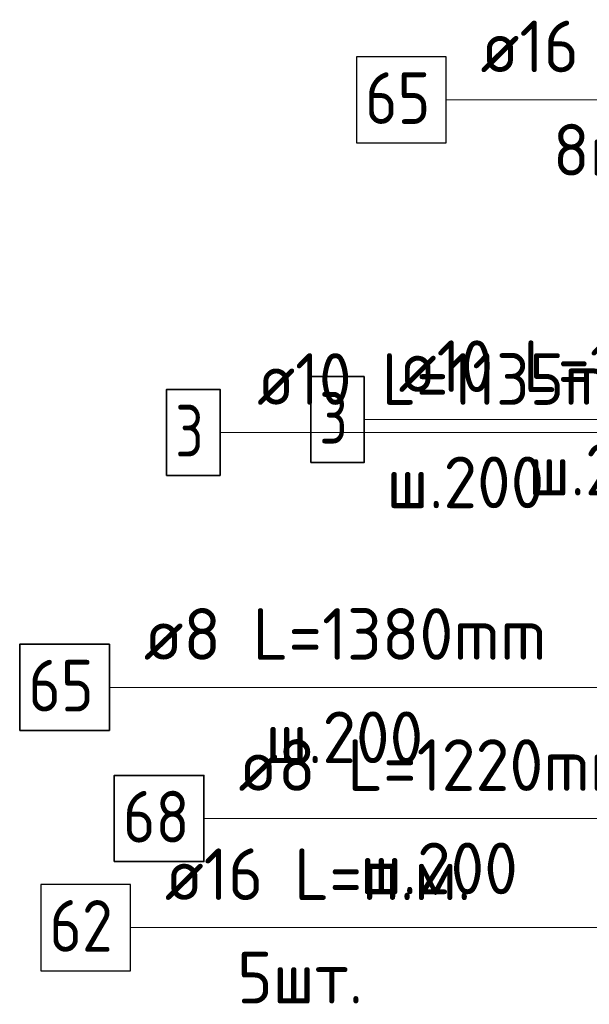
# Model space of a CAD drawing. Header units: metres. Extents: x -38 to 97, y -15 to 21.
# Tile 28 of 205: x 71.634 to 71.964, y 3.2 to 3.772. Entities that reach past the tile are written whole.
import ezdxf

# ---------------------------------------------------------------- set-up
doc = ezdxf.new("R2010")
doc.units = ezdxf.units.M
for name, color, linetype, lineweight in [('XR$3$Арм.стержн. Арматура края', 96, 'Continuous', 35), ('XR$3$Арм.стержн.горизонт. 1', 180, 'Continuous', 35), ('XR$4$Арм.стержн. Арматура края', 96, 'Continuous', 35), ('XR$4$Арм.стержн. Хомут', 240, 'Continuous', 35), ('XR$4$Арм.стержн.горизонт. 1', 180, 'Continuous', 35)]:
    doc.layers.add(name, color=color, linetype=linetype, lineweight=lineweight)
doc.styles.add('ISOCPEUR', font='txt')

msp = doc.modelspace()

# ---------------------------------------------------------------- linework, layer by layer
at = {"layer": 'XR$3$Арм.стержн. Арматура края', "color": 7, "linetype": 'Continuous', "lineweight": 13, "transparency": 33554687}
for p, q in [((71.83381, 3.53929), (72.14081, 3.53929)), ((71.68599, 3.38379), (72.05399, 3.38379))]:
    msp.add_line(p, q, dxfattribs=at)
at = {"layer": 'XR$3$Арм.стержн. Арматура края', "color": 7, "linetype": 'Continuous', "lineweight": 35, "transparency": 33554687}
for points in [[(71.80281, 3.51429), (71.83381, 3.51429), (71.83381, 3.56429), (71.80281, 3.56429), (71.80281, 3.51429)], [(71.63399, 3.35879), (71.68599, 3.35879), (71.68599, 3.40879), (71.63399, 3.40879), (71.63399, 3.35879)]]:
    msp.add_lwpolyline(points, dxfattribs=at)
at = {"layer": 'XR$3$Арм.стержн.горизонт. 1', "color": 7, "linetype": 'Continuous', "lineweight": 13, "transparency": 33554687}
msp.add_line((71.6982, 3.24427), (71.9842, 3.24427), dxfattribs=at)
at = {"layer": 'XR$3$Арм.стержн.горизонт. 1', "color": 7, "linetype": 'Continuous', "lineweight": 25, "transparency": 33554687}
msp.add_lwpolyline([(71.6462, 3.21927), (71.6982, 3.21927), (71.6982, 3.26927), (71.6462, 3.26927), (71.6462, 3.21927)], dxfattribs=at)
at = {"layer": 'XR$4$Арм.стержн. Арматура края', "color": 7, "linetype": 'Continuous', "lineweight": 13, "transparency": 33554687}
msp.add_line((71.75022, 3.53184), (72.06022, 3.53184), dxfattribs=at)
at = {"layer": 'XR$4$Арм.стержн. Арматура края', "color": 7, "linetype": 'Continuous', "lineweight": 35, "transparency": 33554687}
msp.add_lwpolyline([(71.71922, 3.50684), (71.75022, 3.50684), (71.75022, 3.55684), (71.71922, 3.55684), (71.71922, 3.50684)], dxfattribs=at)
at = {"layer": 'XR$4$Арм.стержн. Хомут', "color": 7, "linetype": 'Continuous', "lineweight": 13, "transparency": 33554687}
msp.add_line((71.74088, 3.30766), (72.03888, 3.30766), dxfattribs=at)
at = {"layer": 'XR$4$Арм.стержн. Хомут', "color": 7, "linetype": 'Continuous', "lineweight": 35, "transparency": 33554687}
msp.add_lwpolyline([(71.68888, 3.28266), (71.74088, 3.28266), (71.74088, 3.33266), (71.68888, 3.33266), (71.68888, 3.28266)], dxfattribs=at)
at = {"layer": 'XR$4$Арм.стержн.горизонт. 1', "color": 7, "linetype": 'Continuous', "lineweight": 13, "transparency": 33554687}
msp.add_line((71.88132, 3.72498), (72.10732, 3.72498), dxfattribs=at)
at = {"layer": 'XR$4$Арм.стержн.горизонт. 1', "color": 7, "linetype": 'Continuous', "lineweight": 25, "transparency": 33554687}
msp.add_lwpolyline([(71.82932, 3.69998), (71.88132, 3.69998), (71.88132, 3.74998), (71.82932, 3.74998), (71.82932, 3.69998)], dxfattribs=at)

# ---------------------------------------------------------------- texts
at = {"layer": 'XR$3$Арм.стержн. Арматура края', "color": 7, "linetype": 'Continuous', "lineweight": 25, "transparency": 33554687, "char_height": 0.03, "attachment_point": 7, "style": 'ISOCPEUR'}
for s, insert, width in [('\\W0.92;ø10 L=1135mm ', (71.85381, 3.55529), 0.2806692), ('\\W0.78;3', (71.80781, 3.52529), 0.0326407), ('\\W0.95;ш.200 ', (71.92881, 3.49529), 0.1311996), ('\\W0.96;ø8 L=1380mm ', (71.70599, 3.39979), 0.2722217), ('\\W0.87;65', (71.63899, 3.36979), 0.0550812), ('\\W0.95;ш.200 ', (71.77649, 3.33979), 0.1311996)]:
    msp.add_mtext(s, dxfattribs=dict(at, insert=insert, width=width))
at = {"layer": 'XR$3$Арм.стержн.горизонт. 1', "color": 7, "linetype": 'Continuous', "lineweight": 25, "transparency": 33554687, "char_height": 0.03, "attachment_point": 7, "style": 'ISOCPEUR'}
for s, insert, width in [('\\W0.94;ø16 L=п.м.', (71.7182, 3.26027), 0.1999832), ('\\W0.87;62', (71.6512, 3.23027), 0.0550812), ('\\W0.94;5шт. ', (71.7602, 3.20027), 0.1161286)]:
    msp.add_mtext(s, dxfattribs=dict(at, insert=insert, width=width))
at = {"layer": 'XR$4$Арм.стержн. Арматура края', "color": 7, "linetype": 'Continuous', "lineweight": 25, "transparency": 33554687, "char_height": 0.03, "attachment_point": 7, "style": 'ISOCPEUR'}
for s, insert, width in [('\\W0.92;ø10 L=1135mm ', (71.77172, 3.54784), 0.2806692), ('\\W0.78;3', (71.72422, 3.51784), 0.0326407), ('\\W0.95;ш.200 ', (71.84672, 3.48784), 0.1311995)]:
    msp.add_mtext(s, dxfattribs=dict(at, insert=insert, width=width))
at = {"layer": 'XR$4$Арм.стержн. Хомут', "color": 7, "linetype": 'Continuous', "lineweight": 25, "transparency": 33554687, "char_height": 0.03, "attachment_point": 7, "style": 'ISOCPEUR'}
for s, insert, width in [('\\W0.96;ø8 L=1220mm ', (71.76088, 3.32366), 0.2722217), ('\\W0.87;68', (71.69388, 3.29366), 0.0550812), ('\\W0.95;ш.200 ', (71.83138, 3.26366), 0.1311995)]:
    msp.add_mtext(s, dxfattribs=dict(at, insert=insert, width=width))
at = {"layer": 'XR$4$Арм.стержн.горизонт. 1', "color": 7, "linetype": 'Continuous', "lineweight": 25, "transparency": 33554687, "char_height": 0.03, "attachment_point": 7, "style": 'ISOCPEUR'}
for s, insert, width in [('\\W0.94;ø16 L=п.м.', (71.90132, 3.74098), 0.1999832), ('\\W0.87;65', (71.83432, 3.71098), 0.0550812), ('\\W0.94;8шт. ', (71.94332, 3.68098), 0.1161286)]:
    msp.add_mtext(s, dxfattribs=dict(at, insert=insert, width=width))

doc.saveas('drawing.dxf')
